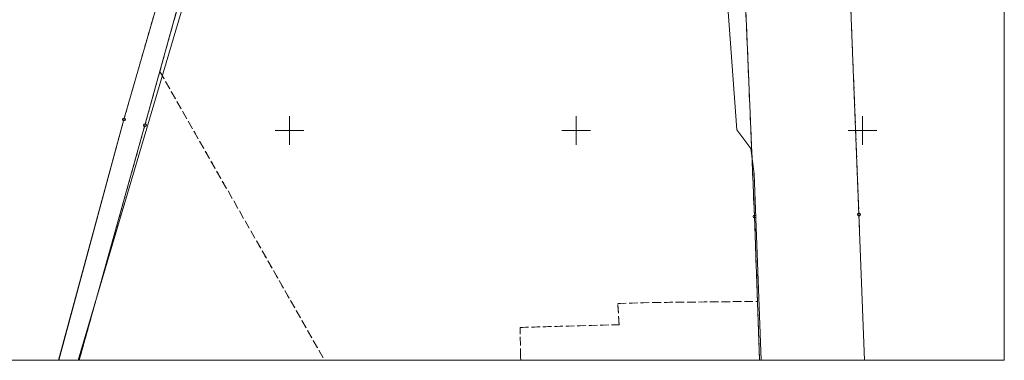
# Model space of a CAD drawing. Header units: metres. Extents: x 6401183 to 6401475, y 5754260 to 5754675.
# Tile 2 of 14: x 6401303 to 6401475, y 5754260 to 5754319. Entities that reach past the tile are written whole.
import ezdxf

# ---------------------------------------------------------------- set-up
doc = ezdxf.new("R2010")
doc.units = ezdxf.units.M
for name, pattern in [('0.5_0.5', [1, 0.5, -0.5]), ('1.5_0.5', [2, 1.5, -0.5]), ('219-500', [0])]:
    doc.linetypes.add(name, pattern=pattern)
doc.layers.get('0').update_dxf_attribs({"color": 2, "lineweight": 5})

# ---------------------------------------------------------------- blocks, each defined once
blk = doc.blocks.new('202')
at = {"color": 0, "linetype": 'Continuous', "lineweight": 0}
blk.add_circle((0, 0), 0.25, dxfattribs=at)

msp = doc.modelspace()

# ---------------------------------------------------------------- linework, layer by layer
at = {"layer": '217-kontur klasyfikacyjny', "color": 3, "linetype": '1.5_0.5', "lineweight": 18, "flags": 128}
for points in [[(6401431.13, 5754285), (6401429.21, 5754330.67)], [(6401331.83, 5754326.48), (6401327.34, 5754310.29)], [(6401327.34, 5754310.29), (6401356.1, 5754259.92)], [(6401431.66, 5754270.19), (6401431.13, 5754285)], [(6401407.26, 5754269.82), (6401413.37, 5754270)], [(6401407.5, 5754266.13), (6401407.26, 5754269.82)], [(6401413.37, 5754270), (6401431.66, 5754270.19)], [(6401390.21, 5754265.65), (6401407.5, 5754266.13)], [(6401390.32, 5754260.49), (6401390.21, 5754265.65)], [(6401390.331, 5754259.92), (6401390.32, 5754260.49)]]:
    msp.add_lwpolyline(points, dxfattribs=at)
at = {"layer": '218-kontur użytku gruntowego', "color": 3, "linetype": '0.5_0.5', "lineweight": 18, "flags": 128}
for points in [[(6401449.36, 5754285.36), (6401446.46, 5754359.9)], [(6401431.13, 5754285), (6401429.21, 5754330.67)], [(6401331.83, 5754326.48), (6401327.34, 5754310.29)], [(6401326.27, 5754320.01), (6401321.07, 5754301.91)], [(6401324.74, 5754300.9), (6401327.34, 5754310.29)], [(6401327.34, 5754310.29), (6401356.1, 5754259.92)], [(6401321.07, 5754301.91), (6401309.663, 5754259.92)], [(6401313.265, 5754259.92), (6401324.74, 5754300.9)], [(6401450.342, 5754259.92), (6401449.36, 5754285.36)], [(6401431.66, 5754270.19), (6401431.13, 5754285)], [(6401407.26, 5754269.82), (6401413.37, 5754270)], [(6401407.5, 5754266.13), (6401407.26, 5754269.82)], [(6401413.37, 5754270), (6401431.66, 5754270.19)], [(6401431.66, 5754270.19), (6401432.024, 5754259.92)], [(6401390.21, 5754265.65), (6401407.5, 5754266.13)], [(6401390.32, 5754260.49), (6401390.21, 5754265.65)], [(6401390.331, 5754259.92), (6401390.32, 5754260.49)]]:
    msp.add_lwpolyline(points, dxfattribs=at)
at = {"layer": '219-działka ewidencyjna', "color": 7, "linetype": '219-500', "lineweight": 18, "flags": 128}
for points in [[(6401449.36, 5754285.36), (6401446.46, 5754359.9)], [(6401431.13, 5754285), (6401429.21, 5754330.67)], [(6401331.83, 5754326.48), (6401324.74, 5754300.9)], [(6401326.27, 5754320.01), (6401321.07, 5754301.91)], [(6401321.07, 5754301.91), (6401309.663, 5754259.92)], [(6401324.74, 5754300.9), (6401313.265, 5754259.92)], [(6401450.342, 5754259.92), (6401449.36, 5754285.36)], [(6401432.023, 5754259.92), (6401431.13, 5754285)]]:
    msp.add_lwpolyline(points, dxfattribs=at)
at = {"layer": 'przewód telekomunikacyjny (linia)', "color": 30, "linetype": 'CONTINUOUS', "lineweight": 18, "flags": 128}
msp.add_lwpolyline([(6401432.318, 5754259.92), (6401431.06, 5754292.42), (6401430.48, 5754296.88), (6401428.08, 5754300.11), (6401426.25, 5754324.79), (6401423.77, 5754335.4), (6401421.04, 5754355.66), (6401415.25, 5754361.75), (6401407.39, 5754370.02), (6401357.58, 5754421.4), (6401353.16, 5754423.41), (6401355.55, 5754432.02), (6401354.63, 5754439.24)], dxfattribs=at)
at = {"layer": 'Ramki i opis wydruku', "color": 7, "linetype": 'CONTINUOUS', "lineweight": 13, "flags": 128}
for points in [[(6401182.84, 5754259.97), (6401474.74, 5754259.97), (6401474.74, 5754675.37), (6401182.84, 5754675.37)], [(6401182.84, 5754259.92), (6401474.74, 5754259.92), (6401474.74, 5754674.92), (6401182.84, 5754674.92)]]:
    msp.add_lwpolyline(points, close=True, dxfattribs=at)
at = {"layer": 'rów przydrożny (powierzchnia)', "color": 7, "linetype": 'CONTINUOUS', "lineweight": 18, "flags": 128}
for points in [[(6401309.715, 5754259.92), (6401321.07, 5754301.91), (6401326.27, 5754320.01), (6401340.36, 5754369.21), (6401354.85, 5754423.22), (6401377.29, 5754500.3), (6401378.18, 5754502.83), (6401381.7, 5754501.75), (6401381.33, 5754500.5), (6401368.74, 5754461.36), (6401357.62, 5754421.6), (6401343.64, 5754368.31), (6401331.83, 5754326.48), (6401332.31, 5754324.85)], [(6401332.31, 5754324.85), (6401313.074, 5754259.92)]]:
    msp.add_lwpolyline(points, dxfattribs=at)
at = {"layer": 'Wstawianie ramki sekcyjnej z opisem', "color": 7, "linetype": 'CONTINUOUS', "lineweight": 13, "flags": 128}
for points in [[(6401350, 5754297.5), (6401350, 5754302.5)], [(6401400, 5754297.5), (6401400, 5754302.5)], [(6401450, 5754297.5), (6401450, 5754302.5)], [(6401347.5, 5754300), (6401352.5, 5754300)], [(6401397.5, 5754300), (6401402.5, 5754300)], [(6401447.5, 5754300), (6401452.5, 5754300)]]:
    msp.add_lwpolyline(points, dxfattribs=at)

# ---------------------------------------------------------------- block references
at = {"layer": '202-punkt graniczny', "color": 7, "linetype": 'CONTINUOUS', "lineweight": 18}
for p in [(6401321.07, 5754301.91), (6401324.74, 5754300.9), (6401449.36, 5754285.36), (6401431.13, 5754285)]:
    msp.add_blockref('202', p, dxfattribs=at)

doc.saveas('drawing.dxf')
